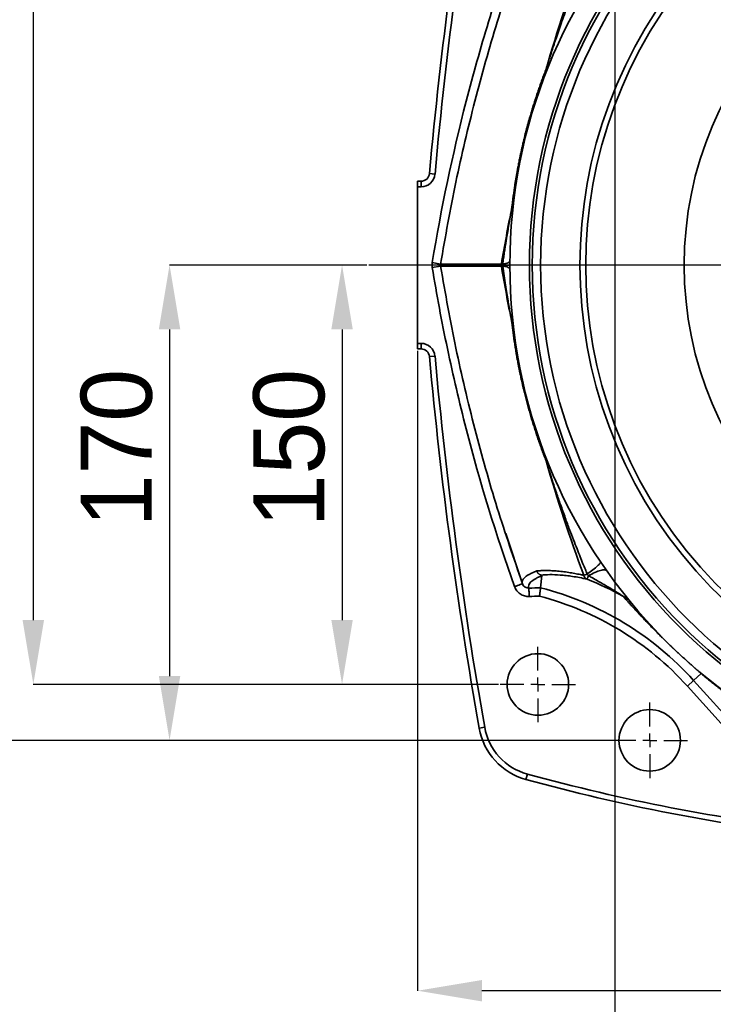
# Model space of a CAD drawing. Header units: millimetres. Extents: x 7702 to 16913, y -3294 to 4428.
# Tile 66 of 89: x 13523 to 13672, y -2542 to -2331. Entities that reach past the tile are written whole.
import ezdxf

# ---------------------------------------------------------------- set-up
doc = ezdxf.new("R2010")
doc.units = ezdxf.units.MM
doc.header["$LTSCALE"] = 6
doc.linetypes.add('CENTER', pattern=[50.8, 31.75, -6.35, 6.35, -6.35])
doc.layers.add('中心线层', color=1, linetype='CENTER')
doc.layers.add('标注层', color=150, linetype='Continuous')
doc.styles.add('SLDTEXTSTYLE1', font='txt')

msp = doc.modelspace()

# ---------------------------------------------------------------- linework, layer by layer
at = {"linetype": 'Continuous', "lineweight": 35}
for p, q in [((13612.21, -2364.24), (13611.01, -2364.13)), ((13608.48, -2365.77), (13609.22, -2365.77)), ((13608.48, -2366.97), (13608.48, -2365.77)), ((13609.22, -2366.97), (13609.22, -2365.77)), ((13608.48, -2400.57), (13608.48, -2366.97)), ((13609.22, -2366.97), (13608.48, -2366.97)), ((13613.4, -2383.54), (13611.62, -2383.25)), ((13613.4, -2383.54), (13613.4, -2383.99)), ((13613.4, -2383.99), (13611.62, -2384.28)), ((13608.48, -2400.57), (13609.22, -2400.57)), ((13608.48, -2401.77), (13608.48, -2400.57)), ((13609.22, -2400.57), (13609.22, -2401.77)), ((13609.22, -2401.77), (13608.48, -2401.77)), ((13612.21, -2403.29), (13611.01, -2403.4)), ((13627.4, -2441.39), (13630.98, -2452.17)), ((13635.16, -2450.42), (13634.85, -2453.03)), ((13630.92, -2451.84), (13630.94, -2451.92)), ((13630.97, -2452.01), (13631.08, -2452.37)), ((13631.09, -2452.37), (13631.21, -2452.58)), ((13631.21, -2452.58), (13631.56, -2452.89)), ((13631.56, -2452.89), (13632, -2453.07)), ((13632, -2453.07), (13632.35, -2453.1)), ((13632.35, -2453.1), (13632.35, -2453.1)), ((13632.35, -2453.1), (13632.35, -2453.1)), ((13667.69, -2472.93), (13669.33, -2471.45)), ((13667.69, -2472.93), (13666.35, -2474.13)), ((13694.01, -2504.85), (13666.35, -2474.13)), ((13667.69, -2472.93), (13695.35, -2503.65)), ((13622.88, -2482.97), (13621.7, -2483.18)), ((13632.04, -2493.01), (13631.72, -2494.17))]:
    msp.add_line(p, q, dxfattribs=at)
for centre, radius in [((13742.28, -2383.77), 109.8), ((13742.28, -2383.77), 109.2), ((13742.28, -2383.77), 107.4), ((13634.28, -2473.77), 6.6), ((13658.28, -2485.77), 6.6)]:
    msp.add_circle(centre, radius, dxfattribs=at)
for centre, radius, start, end in [((13742.28, -2383.77), 114, 6.8906, 353.1094), ((14549.55, -2449.19), 942.38, 169.92627, 174.82131), ((14549.55, -2449.19), 941.18, 169.92627, 174.82131), ((13742.28, -2383.77), 98.97, 55.2808, 304.7191), ((13742.28, -2383.77), 97.73, 55.2808, 304.7217), ((13742.28, -2383.77), 76.61, 0.6453, 359.3547), ((13609.22, -2363.97), 1.8, 270, 354.8213), ((13609.22, -2363.97), 3, 270, 354.8213), ((13609.22, -2403.57), 3, 5.1787, 90), ((13609.22, -2403.57), 1.8, 5.1787, 90), ((14549.55, -2318.34), 942.38, 185.17868, 190.07373), ((14549.55, -2318.34), 941.18, 185.17868, 190.07373), ((13618.3, -2517.4), 71.34, 61.325, 68.1583), ((13635.7, -2533.41), 80.38, 90.6094, 92.3896), ((13618.3, -2517.4), 66.46, 42, 75.5836), ((13635.7, -2533.41), 78.58, 90.7824, 92.3896), ((13618.3, -2517.4), 64.66, 42, 75.3739), ((13635.4, -2480.74), 12.72, 190.0737, 254.6603), ((13635.4, -2480.74), 13.92, 190.0737, 254.6603), ((13742.19, -2091.45), 416.4, 254.6603, 263.386), ((13742.19, -2091.45), 417.6, 254.6603, 263.386)]:
    msp.add_arc(centre, radius, start, end, dxfattribs=at)
for points, knots in [([(13611.62, -2383.25), (13613.52, -2371.6), (13615.95, -2360.05), (13620.38, -2342.89), (13621.98, -2337.21), (13625.44, -2325.92), (13627.3, -2320.32), (13629.28, -2314.76)], [0, 0, 0, 0, 0.5, 0.5, 0.75, 0.75, 1, 1, 1, 1]), ([(13630.98, -2315.39), (13629.13, -2320.78), (13625.36, -2331.74), (13620.64, -2348.63), (13616.51, -2365.94), (13614.44, -2377.66), (13613.4, -2383.54)], [0, 0, 0, 0, 0.2426, 0.493404, 0.746009, 1, 1, 1, 1]), ([(13636.04, -2341.74), (13636.12, -2341.48), (13636.29, -2340.92), (13636.58, -2340.01), (13636.92, -2338.94), (13637.31, -2337.73), (13637.76, -2336.36), (13638.27, -2334.85), (13638.84, -2333.19), (13639.47, -2331.39), (13640.33, -2329.01), (13641.35, -2326.26), (13642.47, -2323.37), (13643.43, -2320.97), (13644.21, -2319.06), (13644.68, -2317.94), (13644.88, -2317.46)], [0, 0, 0, 0, 0.031013, 0.068158, 0.111435, 0.160847, 0.216395, 0.27808, 0.345905, 0.419873, 0.499986, 0.639844, 0.759789, 0.859806, 0.939881, 1, 1, 1, 1]), ([(13628.68, -2371.56), (13628.7, -2371.38), (13628.75, -2371.02), (13628.81, -2370.49), (13628.88, -2369.95), (13628.94, -2369.42), (13629.01, -2368.89), (13629.09, -2368.35), (13629.16, -2367.82), (13629.24, -2367.3), (13629.32, -2366.77), (13629.4, -2366.24), (13629.49, -2365.71), (13629.57, -2365.19), (13629.66, -2364.66), (13629.76, -2364.14), (13629.85, -2363.62), (13629.94, -2363.1), (13630.04, -2362.58), (13630.14, -2362.06), (13630.25, -2361.54), (13630.35, -2361.02), (13630.46, -2360.51), (13630.57, -2359.99), (13630.68, -2359.48), (13630.79, -2358.97), (13630.91, -2358.45), (13631.02, -2357.94), (13631.14, -2357.43), (13631.26, -2356.92), (13631.43, -2356.23), (13631.65, -2355.35), (13631.93, -2354.29), (13632.22, -2353.23), (13632.52, -2352.18), (13632.82, -2351.12), (13633.14, -2350.07), (13633.47, -2349.02), (13633.81, -2347.97), (13634.15, -2346.93), (13634.51, -2345.88), (13634.88, -2344.84), (13635.25, -2343.8), (13635.64, -2342.77), (13635.91, -2342.08), (13636.04, -2341.74)], [0, 0, 0, 0, 0.017909, 0.035755, 0.053539, 0.071263, 0.088928, 0.106536, 0.124089, 0.141589, 0.159036, 0.176433, 0.193781, 0.211083, 0.228339, 0.245552, 0.262723, 0.279854, 0.296947, 0.314003, 0.331025, 0.348014, 0.364972, 0.3819, 0.398801, 0.415676, 0.432527, 0.449356, 0.466164, 0.482955, 0.499728, 0.534869, 0.570037, 0.605249, 0.64052, 0.675868, 0.711308, 0.746856, 0.782527, 0.818338, 0.854303, 0.890437, 0.926756, 0.963272, 1, 1, 1, 1]), ([(13626.73, -2383.59), (13626.79, -2383.17), (13626.91, -2382.36), (13627.08, -2381.18), (13627.25, -2380.05), (13627.41, -2378.98), (13627.57, -2377.98), (13627.73, -2377.03), (13627.87, -2376.14), (13628.01, -2375.31), (13628.15, -2374.54), (13628.27, -2373.83), (13628.39, -2373.18), (13628.49, -2372.59), (13628.59, -2372.05), (13628.66, -2371.71), (13628.68, -2371.56)], [0, 0, 0, 0, 0.10317, 0.201445, 0.294829, 0.383326, 0.466938, 0.545668, 0.619518, 0.688491, 0.752588, 0.811811, 0.866162, 0.915643, 0.960256, 1, 1, 1, 1]), ([(13626.45, -2383.54), (13624.28, -2383.54), (13622.38, -2383.54), (13619.11, -2383.54), (13617.74, -2383.54), (13615.55, -2383.54), (13614.74, -2383.54), (13613.65, -2383.54), (13613.39, -2383.54), (13613.4, -2383.54)], [0, 0, 0, 0, 0.25, 0.25, 0.5, 0.5, 0.75, 0.75, 1, 1, 1, 1]), ([(13628.28, -2382.88), (13628.28, -2382.94), (13628.25, -2383.01), (13628.12, -2383.14), (13628.02, -2383.2), (13627.75, -2383.32), (13627.58, -2383.38), (13627.2, -2383.49), (13626.98, -2383.54), (13626.73, -2383.59)], [0, 0, 0, 0, 0.25, 0.25, 0.5, 0.5, 0.75, 0.75, 1, 1, 1, 1]), ([(13626.73, -2383.77), (13626.73, -2383.74), (13626.73, -2383.68), (13626.73, -2383.62), (13626.73, -2383.59)], [0, 0, 0, 0, 0.499893, 1, 1, 1, 1]), ([(13629.28, -2452.77), (13625.31, -2441.65), (13621.85, -2430.37), (13617.43, -2413.22), (13616.09, -2407.47), (13613.66, -2395.91), (13612.57, -2390.11), (13611.62, -2384.28)], [0, 0, 0, 0, 0.5, 0.5, 0.75, 0.75, 1, 1, 1, 1]), ([(13626.45, -2383.99), (13624.28, -2383.99), (13622.38, -2383.99), (13619.11, -2383.99), (13617.74, -2383.99), (13615.55, -2383.99), (13614.74, -2383.99), (13613.65, -2383.99), (13613.39, -2383.99), (13613.4, -2383.99)], [0, 0, 0, 0, 0.25, 0.25, 0.5, 0.5, 0.75, 0.75, 1, 1, 1, 1]), ([(13613.4, -2383.99), (13614.44, -2389.87), (13616.51, -2401.59), (13620.64, -2418.9), (13625.36, -2435.79), (13629.13, -2446.75), (13630.98, -2452.15)], [0, 0, 0, 0, 0.253992, 0.5065258, 0.7573023, 1, 1, 1, 1]), ([(13626.73, -2383.94), (13626.73, -2383.91), (13626.73, -2383.85), (13626.73, -2383.79), (13626.73, -2383.77)], [0, 0, 0, 0, 0.500121, 1, 1, 1, 1]), ([(13628.28, -2383.77), (13628.28, -2383.77), (13628.25, -2383.77), (13628.11, -2383.77), (13628.01, -2383.77), (13627.75, -2383.77), (13627.58, -2383.77), (13627.2, -2383.77), (13626.97, -2383.77), (13626.73, -2383.77)], [0, 0, 0, 0, 0.25, 0.25, 0.5, 0.5, 0.75, 0.75, 1, 1, 1, 1]), ([(13628.28, -2384.65), (13628.28, -2384.59), (13628.25, -2384.52), (13628.12, -2384.39), (13628.02, -2384.33), (13627.75, -2384.21), (13627.58, -2384.15), (13627.2, -2384.04), (13626.98, -2383.99), (13626.73, -2383.94)], [0, 0, 0, 0, 0.25, 0.25, 0.5, 0.5, 0.75, 0.75, 1, 1, 1, 1]), ([(13628.68, -2395.98), (13628.63, -2395.68), (13628.51, -2395.04), (13628.32, -2393.99), (13628.11, -2392.76), (13627.86, -2391.35), (13627.6, -2389.76), (13627.32, -2387.98), (13627.03, -2386.02), (13626.84, -2384.65), (13626.73, -2383.94)], [0, 0, 0, 0, 0.072747, 0.160404, 0.26298, 0.380482, 0.512922, 0.660312, 0.822665, 1, 1, 1, 1]), ([(13636.04, -2425.79), (13635.97, -2425.61), (13635.83, -2425.24), (13635.61, -2424.68), (13635.4, -2424.13), (13635.2, -2423.57), (13634.99, -2423.01), (13634.79, -2422.45), (13634.6, -2421.89), (13634.4, -2421.33), (13634.21, -2420.77), (13634.02, -2420.21), (13633.83, -2419.64), (13633.65, -2419.08), (13633.47, -2418.52), (13633.29, -2417.95), (13633.12, -2417.39), (13632.95, -2416.82), (13632.78, -2416.26), (13632.61, -2415.69), (13632.45, -2415.12), (13632.29, -2414.55), (13632.13, -2413.99), (13631.98, -2413.42), (13631.83, -2412.85), (13631.68, -2412.28), (13631.54, -2411.7), (13631.35, -2410.97), (13631.14, -2410.08), (13630.89, -2409.02), (13630.65, -2407.95), (13630.43, -2406.89), (13630.21, -2405.81), (13630, -2404.74), (13629.8, -2403.66), (13629.61, -2402.57), (13629.43, -2401.48), (13629.26, -2400.39), (13629.1, -2399.29), (13628.95, -2398.19), (13628.81, -2397.08), (13628.73, -2396.35), (13628.68, -2395.98)], [0, 0, 0, 0, 0.019782, 0.0395, 0.059158, 0.078757, 0.098299, 0.117787, 0.137222, 0.156608, 0.175947, 0.19524, 0.21449, 0.2337, 0.252871, 0.272007, 0.29111, 0.310182, 0.329225, 0.348243, 0.367237, 0.38621, 0.405164, 0.424103, 0.443029, 0.461944, 0.480851, 0.499752, 0.534549, 0.569427, 0.604401, 0.639487, 0.674702, 0.710062, 0.745582, 0.781278, 0.817165, 0.853259, 0.889575, 0.926127, 0.962931, 1, 1, 1, 1]), ([(13644.88, -2450.07), (13644.74, -2449.74), (13644.43, -2449.01), (13643.93, -2447.79), (13643.33, -2446.32), (13642.65, -2444.61), (13641.88, -2442.64), (13641.04, -2440.43), (13640.11, -2437.91), (13639.17, -2435.28), (13638.29, -2432.74), (13637.55, -2430.53), (13636.94, -2428.65), (13636.45, -2427.11), (13636.17, -2426.2), (13636.04, -2425.79)], [0, 0, 0, 0, 0.040912, 0.092003, 0.153268, 0.224704, 0.306305, 0.398065, 0.499979, 0.617854, 0.721903, 0.812136, 0.88856, 0.95118, 1, 1, 1, 1]), ([(13647.75, -2447.48), (13647.78, -2447.53), (13647.75, -2447.62), (13647.52, -2447.91), (13647.32, -2448.1), (13646.8, -2448.57), (13646.47, -2448.85), (13645.72, -2449.44), (13645.3, -2449.76), (13644.88, -2450.07)], [0, 0, 0, 0, 0.25, 0.25, 0.5, 0.5, 0.75, 0.75, 1, 1, 1, 1]), ([(13649.08, -2449.41), (13648.99, -2449.29), (13648.84, -2449.21), (13648.39, -2449.18), (13648.09, -2449.21), (13647.37, -2449.4), (13646.95, -2449.56), (13646.06, -2449.95), (13645.6, -2450.19), (13645.14, -2450.45)], [0, 0, 0, 0, 0.25, 0.25, 0.5, 0.5, 0.75, 0.75, 1, 1, 1, 1]), ([(13630.98, -2452.17), (13630.97, -2452.15), (13630.96, -2452.1), (13630.94, -2452.03), (13630.93, -2451.97), (13630.92, -2451.9), (13630.92, -2451.83), (13630.92, -2451.77), (13630.93, -2451.64), (13630.98, -2451.46), (13631.12, -2451.21), (13631.31, -2450.98), (13631.53, -2450.76), (13631.81, -2450.54), (13632.1, -2450.34), (13632.44, -2450.14), (13632.74, -2449.98), (13633.1, -2449.81), (13633.43, -2449.66), (13633.73, -2449.54), (13633.94, -2449.46), (13634.04, -2449.42)], [0, 0, 0, 0, 0.025115, 0.050188, 0.075219, 0.100209, 0.125156, 0.150061, 0.174924, 0.26094, 0.352471, 0.44953, 0.511965, 0.587009, 0.686164, 0.724544, 0.798769, 0.862208, 0.910942, 0.956874, 1, 1, 1, 1]), ([(13632.35, -2453.1), (13632.19, -2452.67), (13632.33, -2452.23), (13633.03, -2451.55), (13633.34, -2451.32), (13633.94, -2450.98), (13634.15, -2450.87), (13634.63, -2450.64), (13634.89, -2450.53), (13635.16, -2450.42)], [0, 0, 0, 0, 0.5, 0.5, 0.75, 0.75, 0.875, 0.875, 1, 1, 1, 1]), ([(13634.04, -2449.42), (13634.11, -2449.41), (13634.23, -2449.4), (13634.43, -2449.38), (13634.63, -2449.37), (13634.84, -2449.36), (13635.05, -2449.35), (13635.26, -2449.34), (13635.47, -2449.33), (13635.69, -2449.33), (13636.19, -2449.33), (13636.99, -2449.34), (13638.2, -2449.41), (13639.5, -2449.54), (13640.64, -2449.69), (13641.54, -2449.84), (13642.17, -2449.95), (13642.81, -2450.07), (13643.45, -2450.2), (13643.89, -2450.3), (13644.11, -2450.35)], [0, 0, 0, 0, 0.02857, 0.05691, 0.085019, 0.112898, 0.140546, 0.167963, 0.195149, 0.222104, 0.248827, 0.375931, 0.498221, 0.625865, 0.74861, 0.800485, 0.851559, 0.901836, 0.951315, 1, 1, 1, 1]), ([(13634.04, -2449.42), (13634.05, -2449.43), (13634.07, -2449.48), (13634.11, -2449.59), (13634.19, -2449.73), (13634.3, -2449.87), (13634.42, -2450), (13634.56, -2450.1), (13634.71, -2450.2), (13634.86, -2450.26), (13634.96, -2450.29), (13635.01, -2450.31)], [0, 0, 0, 0, 0.033264, 0.116017, 0.250359, 0.387685, 0.500587, 0.636796, 0.765904, 0.887124, 1, 1, 1, 1]), ([(13635.01, -2450.31), (13635.55, -2450.25), (13636.15, -2450.22), (13637.5, -2450.2), (13638.25, -2450.23), (13639.47, -2450.32), (13639.9, -2450.36), (13640.8, -2450.46), (13641.26, -2450.52), (13642.7, -2450.74), (13643.74, -2450.93), (13644.85, -2451.18)], [0, 0, 0, 0, 0.25, 0.25, 0.5, 0.5, 0.625, 0.625, 0.75, 0.75, 1, 1, 1, 1]), ([(13635.16, -2450.42), (13635.16, -2450.42), (13635.17, -2450.41), (13635.16, -2450.4), (13635.16, -2450.39), (13635.15, -2450.38), (13635.15, -2450.37), (13635.14, -2450.36), (13635.13, -2450.35), (13635.11, -2450.35), (13635.1, -2450.34), (13635.08, -2450.33), (13635.06, -2450.32), (13635.04, -2450.32), (13635.02, -2450.31), (13635.01, -2450.31)], [0, 0, 0, 0, 0.140283, 0.269584, 0.38793, 0.495358, 0.591916, 0.677669, 0.752714, 0.817191, 0.871327, 0.915507, 0.950445, 0.977599, 1, 1, 1, 1]), ([(13644.11, -2450.35), (13644.16, -2450.33), (13644.26, -2450.29), (13644.53, -2450.2), (13644.7, -2450.13), (13644.88, -2450.07)], [0, 0, 0, 0, 0.5, 0.5, 1, 1, 1, 1]), ([(13644.85, -2451.18), (13644.68, -2451.11), (13644.52, -2451), (13644.26, -2450.71), (13644.16, -2450.53), (13644.11, -2450.35)], [0, 0, 0, 0, 0.5, 0.5, 1, 1, 1, 1]), ([(13644.85, -2451.18), (13644.85, -2451.17), (13644.85, -2451.16), (13644.88, -2451.09), (13644.9, -2451.04), (13644.95, -2450.91), (13644.98, -2450.83), (13645.06, -2450.65), (13645.1, -2450.55), (13645.14, -2450.45)], [0, 0, 0, 0, 0.25, 0.25, 0.5, 0.5, 0.75, 0.75, 1, 1, 1, 1]), ([(13645.14, -2450.45), (13645.12, -2450.42), (13645.08, -2450.37), (13645.03, -2450.29), (13644.98, -2450.22), (13644.93, -2450.14), (13644.89, -2450.09), (13644.88, -2450.07)], [0, 0, 0, 0, 0.216883, 0.416484, 0.606976, 0.798139, 1, 1, 1, 1]), ([(13652.54, -2454.81), (13652.53, -2454.8), (13652.52, -2454.79), (13652.49, -2454.78), (13652.46, -2454.76), (13652.43, -2454.74), (13652.38, -2454.71), (13652.34, -2454.68), (13652.28, -2454.65), (13652.22, -2454.61), (13652.16, -2454.57), (13652.09, -2454.52), (13652.01, -2454.47), (13651.93, -2454.42), (13651.84, -2454.36), (13651.74, -2454.3), (13651.64, -2454.24), (13651.53, -2454.17), (13651.42, -2454.1), (13651.3, -2454.03), (13651.18, -2453.95), (13651.05, -2453.87), (13650.91, -2453.79), (13650.55, -2453.56), (13649.88, -2453.16), (13648.99, -2452.63), (13648.02, -2452.06), (13647, -2451.48), (13646.01, -2450.92), (13645.37, -2450.58), (13645.14, -2450.45)], [0, 0, 0, 0, 0.003483, 0.007594, 0.012382, 0.017881, 0.024111, 0.031087, 0.038819, 0.047315, 0.056582, 0.066623, 0.077442, 0.089042, 0.101425, 0.114595, 0.128552, 0.143297, 0.158833, 0.175161, 0.192281, 0.210195, 0.228904, 0.248408, 0.359047, 0.498816, 0.608148, 0.74911, 0.907263, 1, 1, 1, 1]), ([(13630.98, -2452.17), (13630.98, -2452.17), (13630.94, -2452.18), (13630.77, -2452.24), (13630.64, -2452.29), (13630.33, -2452.4), (13630.14, -2452.47), (13629.73, -2452.61), (13629.51, -2452.69), (13629.28, -2452.77)], [0, 0, 0, 0, 0.25, 0.25, 0.5, 0.5, 0.75, 0.75, 1, 1, 1, 1]), ([(13632.43, -2454.9), (13632.26, -2454.9), (13632.09, -2454.9), (13631.75, -2454.86), (13631.58, -2454.82), (13631.26, -2454.73), (13631.1, -2454.67), (13630.79, -2454.53), (13630.65, -2454.44), (13630.36, -2454.25), (13630.23, -2454.15), (13629.99, -2453.92), (13629.87, -2453.79), (13629.56, -2453.39), (13629.4, -2453.09), (13629.28, -2452.77)], [0, 0, 0, 0, 0.125, 0.125, 0.25, 0.25, 0.375, 0.375, 0.5, 0.5, 0.625, 0.625, 0.75, 0.75, 1, 1, 1, 1]), ([(13632.35, -2453.1), (13632.35, -2453.11), (13632.36, -2453.17), (13632.36, -2453.36), (13632.37, -2453.5), (13632.38, -2453.83), (13632.39, -2454.02), (13632.41, -2454.44), (13632.42, -2454.67), (13632.43, -2454.9)], [0, 0, 0, 0, 0.25, 0.25, 0.5, 0.5, 0.75, 0.75, 1, 1, 1, 1]), ([(13634.85, -2453.03), (13634.85, -2453.04), (13634.85, -2453.06), (13634.84, -2453.12), (13634.83, -2453.15), (13634.82, -2453.25), (13634.82, -2453.31), (13634.8, -2453.44), (13634.79, -2453.52), (13634.77, -2453.68), (13634.76, -2453.77), (13634.74, -2453.96), (13634.72, -2454.07), (13634.7, -2454.28), (13634.69, -2454.38), (13634.66, -2454.61), (13634.64, -2454.72), (13634.63, -2454.83)], [0, 0, 0, 0, 0.125, 0.125, 0.25, 0.25, 0.375, 0.375, 0.5, 0.5, 0.625, 0.625, 0.75, 0.75, 0.875, 0.875, 1, 1, 1, 1]), ([(13654.29, -2456.25), (13654.05, -2455.96), (13653.78, -2455.69), (13653.19, -2455.2), (13652.87, -2454.99), (13652.54, -2454.81)], [0, 0, 0, 0, 0.5, 0.5, 1, 1, 1, 1]), ([(13669.33, -2471.45), (13669.28, -2471.41), (13669.18, -2471.32), (13669.03, -2471.19), (13668.87, -2471.06), (13668.72, -2470.93), (13668.57, -2470.79), (13668.42, -2470.66), (13668.26, -2470.53), (13668.11, -2470.39), (13667.96, -2470.26), (13667.81, -2470.13), (13667.66, -2469.99), (13667.51, -2469.86), (13667.36, -2469.72), (13667.21, -2469.59), (13667.06, -2469.45), (13666.91, -2469.32), (13666.76, -2469.18), (13666.61, -2469.05), (13666.46, -2468.91), (13666.31, -2468.78), (13666.16, -2468.64), (13666.01, -2468.51), (13665.86, -2468.37), (13665.71, -2468.23), (13665.56, -2468.1), (13665.27, -2467.83), (13664.83, -2467.42), (13664.23, -2466.87), (13663.64, -2466.31), (13663.06, -2465.76), (13662.49, -2465.22), (13661.92, -2464.67), (13661.36, -2464.12), (13660.71, -2463.48), (13659.99, -2462.77), (13659.23, -2462), (13658.46, -2461.22), (13657.7, -2460.44), (13657.06, -2459.77), (13656.52, -2459.19), (13656.07, -2458.71), (13655.62, -2458.23), (13655.17, -2457.74), (13654.72, -2457.26), (13654.28, -2456.77), (13653.84, -2456.28), (13653.4, -2455.79), (13652.96, -2455.29), (13652.68, -2454.97), (13652.54, -2454.81)], [0, 0, 0, 0, 0.007106, 0.014022, 0.02075, 0.027291, 0.033647, 0.03982, 0.045811, 0.051623, 0.057258, 0.062718, 0.068007, 0.073127, 0.078082, 0.082875, 0.087512, 0.091995, 0.096331, 0.100525, 0.104583, 0.108512, 0.112319, 0.116013, 0.119603, 0.123099, 0.126511, 0.12985, 0.142412, 0.154831, 0.167943, 0.182468, 0.19894, 0.217726, 0.239077, 0.263163, 0.301271, 0.344944, 0.394323, 0.449509, 0.51057, 0.550137, 0.591771, 0.635479, 0.68127, 0.729147, 0.779117, 0.831183, 0.88535, 0.941622, 1, 1, 1, 1]), ([(13675.4, -2476.25), (13675.29, -2476.17), (13675.07, -2476.01), (13674.75, -2475.77), (13674.42, -2475.52), (13674.1, -2475.27), (13673.77, -2475.03), (13673.45, -2474.78), (13673.13, -2474.53), (13672.81, -2474.28), (13672.49, -2474.03), (13672.17, -2473.78), (13671.85, -2473.52), (13671.53, -2473.27), (13671.21, -2473.01), (13670.9, -2472.76), (13670.58, -2472.5), (13670.27, -2472.24), (13669.96, -2471.98), (13669.64, -2471.72), (13669.43, -2471.54), (13669.33, -2471.45)], [0, 0, 0, 0, 0.061002, 0.121063, 0.180186, 0.238371, 0.29562, 0.351935, 0.407318, 0.461771, 0.515295, 0.567893, 0.619567, 0.670319, 0.720152, 0.769068, 0.81707, 0.864161, 0.910344, 0.955623, 1, 1, 1, 1])]:
    msp.add_open_spline(points, degree=3, knots=knots, dxfattribs=at)
for points in [[(13636.04, -2341.74), (13638.44, -2333.47), (13641.13, -2325.29), (13644.11, -2317.18)], [(13636.09, -2342.31), (13636.15, -2342.15), (13636.13, -2341.95), (13636.04, -2341.74)], [(13626.45, -2383.54), (13627.13, -2379.53), (13627.87, -2375.53), (13628.68, -2371.56)], [(13628.99, -2371.07), (13628.97, -2371.24), (13628.87, -2371.41), (13628.68, -2371.56)], [(13611.62, -2384.28), (13611.56, -2383.94), (13611.56, -2383.59), (13611.62, -2383.25)], [(13626.45, -2383.54), (13626.43, -2383.61), (13626.43, -2383.69), (13626.43, -2383.77)], [(13626.45, -2383.54), (13626.5, -2383.55), (13626.6, -2383.57), (13626.73, -2383.59)], [(13626.43, -2383.77), (13626.43, -2383.84), (13626.43, -2383.92), (13626.45, -2383.99)], [(13626.43, -2383.77), (13626.48, -2383.77), (13626.59, -2383.77), (13626.73, -2383.77)], [(13626.73, -2383.94), (13626.6, -2383.96), (13626.5, -2383.98), (13626.45, -2383.99)], [(13628.68, -2395.98), (13627.87, -2392), (13627.13, -2388), (13626.45, -2383.99)], [(13628.99, -2396.46), (13628.97, -2396.29), (13628.87, -2396.12), (13628.68, -2395.98)], [(13636.09, -2425.22), (13636.15, -2425.39), (13636.13, -2425.58), (13636.04, -2425.79)], [(13644.11, -2450.35), (13641.13, -2442.24), (13638.44, -2434.06), (13636.04, -2425.79)], [(13668.75, -2470.88), (13668.95, -2471.05), (13669.15, -2471.25), (13669.33, -2471.45)]]:
    msp.add_open_spline(points, degree=3, dxfattribs=at)
at = {"layer": '中心线层', "color": 1}
msp.add_line((13739.28, -2383.77), (13597.98, -2383.77), dxfattribs=at)
at = {"layer": '中心线层'}
for p, q in [((13634.28, -2470.77), (13634.28, -2465.67)), ((13634.28, -2473.77), (13634.28, -2472.27)), ((13631.28, -2473.77), (13626.18, -2473.77)), ((13634.28, -2473.77), (13632.78, -2473.77)), ((13634.28, -2473.77), (13634.28, -2475.27)), ((13634.28, -2473.77), (13635.78, -2473.77)), ((13637.28, -2473.77), (13642.38, -2473.77)), ((13634.28, -2476.77), (13634.28, -2481.87)), ((13658.28, -2482.77), (13658.28, -2477.67)), ((13658.28, -2485.77), (13658.28, -2484.27)), ((13655.28, -2485.77), (13650.18, -2485.77)), ((13658.28, -2485.77), (13656.78, -2485.77)), ((13658.28, -2485.77), (13658.28, -2487.27)), ((13658.28, -2485.77), (13659.78, -2485.77)), ((13661.28, -2485.77), (13666.38, -2485.77)), ((13658.28, -2488.77), (13658.28, -2493.87))]:
    msp.add_line(p, q, dxfattribs=at)
at = {"layer": '标注层', "color": 4}
for p, q in [((13650.78, -2300.74), (13650.78, -2581.91)), ((13526.03, -2307.57), (13526.03, -2459.97)), ((13597.6, -2383.77), (13555.26, -2383.77)), ((13555.26, -2397.57), (13555.26, -2471.97)), ((13592.27, -2397.57), (13592.27, -2459.97)), ((13608.48, -2402.14), (13608.48, -2539.51)), ((13625.81, -2473.77), (13526.03, -2473.77)), ((13650.18, -2485.77), (13476.1, -2485.77)), ((13649.81, -2485.77), (13555.26, -2485.77)), ((13728.48, -2539.51), (13622.28, -2539.51))]:
    msp.add_line(p, q, dxfattribs=at)
at = {"layer": '标注层'}
for p, q in [((13597.6, -2383.77), (13592.27, -2383.77)), ((13625.81, -2473.77), (13592.27, -2473.77))]:
    msp.add_line(p, q, dxfattribs=at)
at = {"layer": '标注层', "color": 4}
for points in [[(13552.96, -2397.57), (13557.56, -2397.57), (13555.26, -2383.77)], [(13589.97, -2397.57), (13594.57, -2397.57), (13592.27, -2383.77)], [(13523.73, -2459.97), (13528.33, -2459.97), (13526.03, -2473.77)], [(13589.97, -2459.97), (13594.57, -2459.97), (13592.27, -2473.77)], [(13552.96, -2471.97), (13557.56, -2471.97), (13555.26, -2485.77)], [(13622.28, -2537.21), (13622.28, -2541.81), (13608.48, -2539.51)]]:
    msp.add_solid(points, dxfattribs=at)

# ---------------------------------------------------------------- texts
at = {"layer": '标注层', "char_height": 15.2363, "attachment_point": 1, "rotation": 90, "style": 'SLDTEXTSTYLE1'}
for s, insert in [('\\A1;{\\C3;170}', (13536.21, -2440.04)), ('\\A1;{\\C3;150}', (13573.22, -2440.05))]:
    msp.add_mtext(s, dxfattribs=dict(at, insert=insert))

doc.saveas('drawing.dxf')
